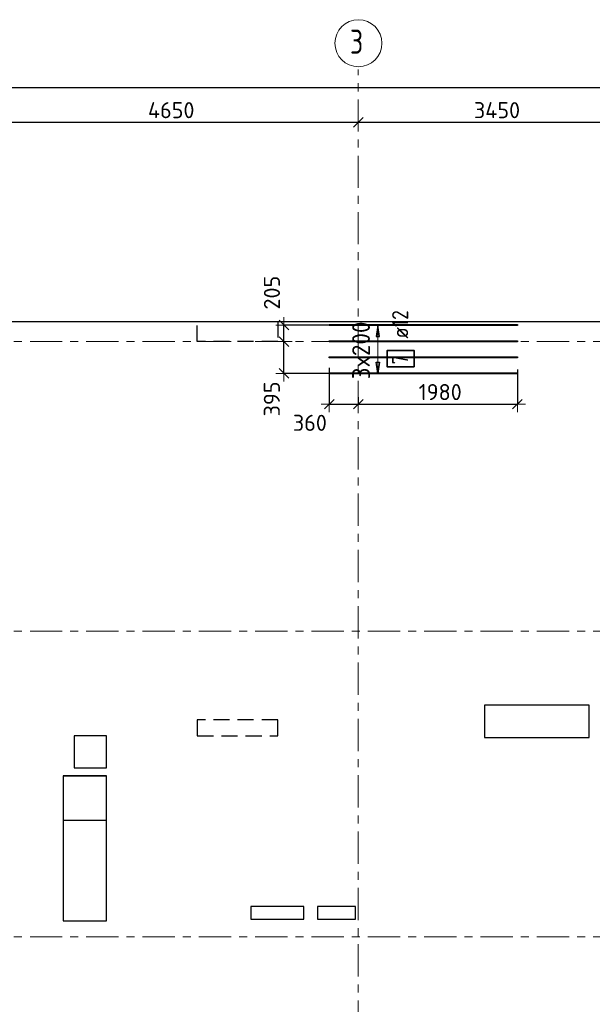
# Model space of a CAD drawing. Header units: metres. Extents: x -38 to 97, y -15 to 21.
# Tile 4 of 111: x 5 to 12, y 8 to 20. Entities that reach past the tile are written whole.
import ezdxf

# ---------------------------------------------------------------- set-up
doc = ezdxf.new("R2010")
doc.units = ezdxf.units.M
doc.header["$PDMODE"] = 65
for name, pattern in [('______11', [0.5, 0.4, -0.05, 0, -0.05]), ('______2', [0.27, 0.2, -0.07]), ('______5', [1.1, 0.8, -0.1, 0.1, -0.1])]:
    doc.linetypes.add(name, pattern=pattern)
for name, color, linetype, lineweight in [('XR$2$Осевая линия (1)', 7, '______5', 13), ('XR$2$Размерная линия (1)', 7, 'Continuous', 13), ('XR$3$Перекрытие (1)', 7, 'Continuous', 35), ('XR$3$Размерная линия (1)', 7, 'Continuous', 13), ('XR$5$Перекрытие (1)', 7, 'Continuous', 35), ('XR$5$Размерная линия (1)', 7, 'Continuous', 13)]:
    doc.layers.add(name, color=color, linetype=linetype, lineweight=lineweight)
for name, color, linetype, lineweight, true_color in [('XR$3$Арм.стержн.Доп. Арм верхн.зоны Х', 7, 'Continuous', 35, 0x8c8cff), ('XR$5$Арм.стержн.Доп. Арм верхн.зоны Х', 7, 'Continuous', 35, 0x8c8cff), ('XR$7$Стена_ бетон несущ.', 7, 'Continuous', 70, 0xb4b496)]:
    doc.layers.add(name, color=color, linetype=linetype, lineweight=lineweight, true_color=true_color)
doc.styles.add('ISOCPEUR', font='txt')
doc.dimstyles.new('DIMSTYLE_3', dxfattribs={"dimtxt": 0.2, "dimasz": 0.2, "dimexe": 0, "dimexo": 0, "dimgap": 0.1, "dimtad": 2, "dimdec": 0, "dimlfac": 1000, "dimrnd": 5, "dimzin": 12, "dimdsep": 46, "dimtxsty": 'ISOCPEUR', "dimblk1": 'ALL_ML_STRICH', "dimblk2": 'ALL_ML_STRICH', "dimsah": 1, "dimcen": 0, "dimclrd": 7, "dimclre": 256, "dimclrt": 7, "dimadec": 0, "dimazin": 0, "dimtfac": 1, "dimtdec": 0, "dimtix": 1, "dimtmove": 2, "dimatfit": 3, "dimfxl": 0, "dimtzin": 0, "dimlwd": 0, "dimlwe": -3, "dimarcsym": 0})
doc.dimstyles.new('DIMSTYLE_6', dxfattribs={"dimtxt": 0.2, "dimasz": 0.2, "dimexe": 0, "dimexo": 0, "dimgap": 0.1, "dimtad": 2, "dimdec": 0, "dimlfac": 1000, "dimrnd": 5, "dimzin": 12, "dimdsep": 46, "dimtxsty": 'ISOCPEUR', "dimblk1": 'ALL_ML_STRICH', "dimblk2": 'ALL_ML_STRICH', "dimsah": 1, "dimcen": 0, "dimclrd": 7, "dimclre": 256, "dimclrt": 7, "dimadec": 0, "dimazin": 0, "dimtfac": 1, "dimtdec": 0, "dimtix": 1, "dimtmove": 2, "dimatfit": 3, "dimfxl": 0, "dimtvp": 1.2, "dimtzin": 0, "dimlwd": 0, "dimlwe": -3, "dimarcsym": 0})
doc.dimstyles.new('DIMSTYLE_7', dxfattribs={"dimtxt": 0.2, "dimasz": 0.2, "dimexe": 0, "dimexo": 0, "dimgap": 0.1, "dimtad": 0, "dimdec": 0, "dimlfac": 1000, "dimrnd": 5, "dimzin": 12, "dimdsep": 46, "dimtxsty": 'ISOCPEUR', "dimblk1": 'ALL_ML_STRICH', "dimblk2": 'ALL_ML_STRICH', "dimsah": 1, "dimcen": 0, "dimclrd": 7, "dimclre": 256, "dimclrt": 7, "dimadec": 0, "dimazin": 0, "dimtfac": 1, "dimtdec": 0, "dimtix": 1, "dimtmove": 2, "dimatfit": 3, "dimfxl": 0, "dimtvp": 1.2, "dimtzin": 0, "dimlwd": 0, "dimlwe": -3, "dimarcsym": 0})

# ---------------------------------------------------------------- blocks, each defined once
blk = doc.blocks.new('ALL_ML_STRICH')
at = {"color": 0, "linetype": 'ByBlock', "lineweight": -2}
for p, q in [((-1, 0), (0.5, 0)), ((-0.3, -0.3), (0.3, 0.3)), ((0, -0.5), (0, 0.5))]:
    blk.add_line(p, q, dxfattribs=at)
blk = doc.blocks.new('*D11')
at = {"layer": 'DEFPOINTS', "color": 7, "linetype": 'Continuous', "lineweight": 13, "transparency": 33554687}
for p in [(0.5, 19.557), (0.5, 19.377), (61.6, 17.12)]:
    blk.add_point(p, dxfattribs=at)
at = {"layer": 'XR$2$Размерная линия (1)', "color": 9, "linetype": 'Continuous', "lineweight": -2, "true_color": 0xc7c7c7, "transparency": 33554687}
for p, q in [((0.5, 19.357), (0.5, 19.557)), ((61.6, 17.14), (61.6, 19.557))]:
    blk.add_line(p, q, dxfattribs=at)
at = {"layer": 'XR$2$Размерная линия (1)', "color": 7, "linetype": 'Continuous', "lineweight": -2, "transparency": 33554687}
blk.add_line((0.5, 19.557), (61.6, 19.557), dxfattribs=at)
at = {"layer": 'XR$2$Размерная линия (1)', "color": 7, "linetype": 'Continuous', "lineweight": 13, "transparency": 33554687, "xscale": 0.2, "yscale": 0.2, "zscale": 0.2, "rotation": 180}
blk.add_blockref('ALL_ML_STRICH', (0.5, 19.557), dxfattribs=at)
at = {"layer": 'XR$2$Размерная линия (1)', "color": 7, "linetype": 'Continuous', "lineweight": 13, "transparency": 33554687, "xscale": 0.2, "yscale": 0.2, "zscale": 0.2}
blk.add_blockref('ALL_ML_STRICH', (61.6, 19.557), dxfattribs=at)
at = {"layer": 'XR$2$Размерная линия (1)', "color": 7, "linetype": 'Continuous', "lineweight": 13, "transparency": 33554687, "insert": (31.1, 19.707), "char_height": 0.2, "width": 1, "attachment_point": 5, "style": 'ISOCPEUR'}
blk.add_mtext('\\A1;{61100}', dxfattribs=at)
blk = doc.blocks.new('*D27')
at = {"layer": 'DEFPOINTS', "color": 7, "linetype": 'Continuous', "lineweight": 13, "transparency": 33554687}
for p in [(4.5, 19.191), (4.5, 19.126), (9.15, 19.126)]:
    blk.add_point(p, dxfattribs=at)
at = {"layer": 'XR$2$Размерная линия (1)', "color": 9, "linetype": 'Continuous', "lineweight": -2, "true_color": 0xc7c7c7, "transparency": 33554687}
for p, q in [((4.5, 19.171), (4.5, 19.126)), ((9.15, 19.126), (9.15, 19.126))]:
    blk.add_line(p, q, dxfattribs=at)
at = {"layer": 'XR$2$Размерная линия (1)', "color": 7, "linetype": 'Continuous', "lineweight": -2, "transparency": 33554687}
blk.add_line((4.5, 19.126), (9.15, 19.126), dxfattribs=at)
at = {"layer": 'XR$2$Размерная линия (1)', "color": 7, "linetype": 'Continuous', "lineweight": 13, "transparency": 33554687, "xscale": 0.2, "yscale": 0.2, "zscale": 0.2, "rotation": 180}
blk.add_blockref('ALL_ML_STRICH', (4.5, 19.126), dxfattribs=at)
at = {"layer": 'XR$2$Размерная линия (1)', "color": 7, "linetype": 'Continuous', "lineweight": 13, "transparency": 33554687, "xscale": 0.2, "yscale": 0.2, "zscale": 0.2}
blk.add_blockref('ALL_ML_STRICH', (9.15, 19.126), dxfattribs=at)
at = {"layer": 'XR$2$Размерная линия (1)', "color": 7, "linetype": 'Continuous', "lineweight": 13, "transparency": 33554687, "insert": (6.825, 19.276), "char_height": 0.2, "width": 0.8, "attachment_point": 5, "style": 'ISOCPEUR'}
blk.add_mtext('\\A1;{4650}', dxfattribs=at)
blk = doc.blocks.new('*D28')
at = {"layer": 'DEFPOINTS', "color": 7, "linetype": 'Continuous', "lineweight": 13, "transparency": 33554687}
for p in [(9.15, 19.126), (9.15, 19.126), (12.6, 19.061)]:
    blk.add_point(p, dxfattribs=at)
at = {"layer": 'XR$2$Размерная линия (1)', "color": 9, "linetype": 'Continuous', "lineweight": -2, "true_color": 0xc7c7c7, "transparency": 33554687}
for p, q in [((9.15, 19.126), (9.15, 19.126)), ((12.6, 19.081), (12.6, 19.126))]:
    blk.add_line(p, q, dxfattribs=at)
at = {"layer": 'XR$2$Размерная линия (1)', "color": 7, "linetype": 'Continuous', "lineweight": -2, "transparency": 33554687}
blk.add_line((9.15, 19.126), (12.6, 19.126), dxfattribs=at)
at = {"layer": 'XR$2$Размерная линия (1)', "color": 7, "linetype": 'Continuous', "lineweight": 13, "transparency": 33554687, "xscale": 0.2, "yscale": 0.2, "zscale": 0.2, "rotation": 180}
blk.add_blockref('ALL_ML_STRICH', (9.15, 19.126), dxfattribs=at)
at = {"layer": 'XR$2$Размерная линия (1)', "color": 7, "linetype": 'Continuous', "lineweight": 13, "transparency": 33554687, "xscale": 0.2, "yscale": 0.2, "zscale": 0.2}
blk.add_blockref('ALL_ML_STRICH', (12.6, 19.126), dxfattribs=at)
at = {"layer": 'XR$2$Размерная линия (1)', "color": 7, "linetype": 'Continuous', "lineweight": 13, "transparency": 33554687, "insert": (10.875, 19.276), "char_height": 0.2, "width": 0.8, "attachment_point": 5, "style": 'ISOCPEUR'}
blk.add_mtext('\\A1;{3450}', dxfattribs=at)
blk = doc.blocks.new('*D39')
at = {"layer": 'DEFPOINTS', "color": 7, "linetype": 'Continuous', "lineweight": 13, "transparency": 33554687}
for p in [(8.633, 16.4), (8.227, 16.004), (8.889, 16.004)]:
    blk.add_point(p, dxfattribs=at)
at = {"layer": 'XR$3$Размерная линия (1)', "color": 9, "linetype": 'Continuous', "lineweight": -2, "true_color": 0xc7c7c7, "transparency": 33554687}
for p, q in [((8.227, 16.4), (8.227, 16.4)), ((8.869, 16.004), (8.227, 16.004))]:
    blk.add_line(p, q, dxfattribs=at)
at = {"layer": 'XR$3$Размерная линия (1)', "color": 7, "linetype": 'Continuous', "lineweight": -2, "transparency": 33554687}
blk.add_line((8.227, 16.004), (8.227, 16.4), dxfattribs=at)
at = {"layer": 'XR$3$Размерная линия (1)', "color": 7, "linetype": 'Continuous', "lineweight": 13, "transparency": 33554687, "xscale": 0.2, "yscale": 0.2, "zscale": 0.2}
for p, rotation in [((8.227, 16.4), 90), ((8.227, 16.004), 270)]:
    blk.add_blockref('ALL_ML_STRICH', p, dxfattribs=dict(at, rotation=rotation))
at = {"layer": 'XR$3$Размерная линия (1)', "color": 7, "linetype": 'Continuous', "lineweight": 13, "transparency": 33554687, "insert": (8.076, 15.687), "char_height": 0.2, "width": 0.6, "attachment_point": 5, "rotation": 90, "style": 'ISOCPEUR'}
blk.add_mtext('\\A1;{395}', dxfattribs=at)
blk = doc.blocks.new('*D40')
at = {"layer": 'DEFPOINTS', "color": 7, "linetype": 'Continuous', "lineweight": 13, "transparency": 33554687}
for p in [(8.828, 16.604), (8.227, 16.4), (8.633, 16.4)]:
    blk.add_point(p, dxfattribs=at)
at = {"layer": 'XR$3$Размерная линия (1)', "color": 9, "linetype": 'Continuous', "lineweight": -2, "true_color": 0xc7c7c7, "transparency": 33554687}
for p, q in [((8.808, 16.604), (8.227, 16.604)), ((8.227, 16.4), (8.227, 16.4))]:
    blk.add_line(p, q, dxfattribs=at)
at = {"layer": 'XR$3$Размерная линия (1)', "color": 7, "linetype": 'Continuous', "lineweight": -2, "transparency": 33554687}
blk.add_line((8.227, 16.4), (8.227, 16.604), dxfattribs=at)
at = {"layer": 'XR$3$Размерная линия (1)', "color": 7, "linetype": 'Continuous', "lineweight": 13, "transparency": 33554687, "xscale": 0.2, "yscale": 0.2, "zscale": 0.2}
for p, rotation in [((8.227, 16.604), 90), ((8.227, 16.4), 270)]:
    blk.add_blockref('ALL_ML_STRICH', p, dxfattribs=dict(at, rotation=rotation))
at = {"layer": 'XR$3$Размерная линия (1)', "color": 7, "linetype": 'Continuous', "lineweight": 13, "transparency": 33554687, "insert": (8.077, 17.008), "char_height": 0.2, "width": 0.6, "attachment_point": 5, "rotation": 90, "style": 'ISOCPEUR'}
blk.add_mtext('\\A1;{205}', dxfattribs=at)
blk = doc.blocks.new('*D41')
at = {"layer": 'DEFPOINTS', "color": 7, "linetype": 'Continuous', "lineweight": 13, "transparency": 33554687}
for p in [(8.789, 16.095), (9.15, 15.729), (8.789, 15.622)]:
    blk.add_point(p, dxfattribs=at)
at = {"layer": 'XR$3$Размерная линия (1)', "color": 9, "linetype": 'Continuous', "lineweight": -2, "true_color": 0xc7c7c7, "transparency": 33554687}
for p, q in [((8.789, 16.075), (8.789, 15.622)), ((9.15, 15.709), (9.15, 15.622))]:
    blk.add_line(p, q, dxfattribs=at)
at = {"layer": 'XR$3$Размерная линия (1)', "color": 7, "linetype": 'Continuous', "lineweight": -2, "transparency": 33554687}
blk.add_line((8.789, 15.622), (9.15, 15.622), dxfattribs=at)
at = {"layer": 'XR$3$Размерная линия (1)', "color": 7, "linetype": 'Continuous', "lineweight": 13, "transparency": 33554687, "xscale": 0.2, "yscale": 0.2, "zscale": 0.2, "rotation": 180}
blk.add_blockref('ALL_ML_STRICH', (8.789, 15.622), dxfattribs=at)
at = {"layer": 'XR$3$Размерная линия (1)', "color": 7, "linetype": 'Continuous', "lineweight": 13, "transparency": 33554687, "xscale": 0.2, "yscale": 0.2, "zscale": 0.2}
blk.add_blockref('ALL_ML_STRICH', (9.15, 15.622), dxfattribs=at)
at = {"layer": 'XR$3$Размерная линия (1)', "color": 7, "linetype": 'Continuous', "lineweight": 13, "transparency": 33554687, "insert": (8.549, 15.39), "char_height": 0.2, "width": 0.6, "attachment_point": 5, "style": 'ISOCPEUR'}
blk.add_mtext('\\A1;{360}', dxfattribs=at)
blk = doc.blocks.new('*D42')
at = {"layer": 'DEFPOINTS', "color": 7, "linetype": 'Continuous', "lineweight": 13, "transparency": 33554687}
for p in [(11.129, 16.074), (9.15, 15.729), (9.15, 15.622)]:
    blk.add_point(p, dxfattribs=at)
at = {"layer": 'XR$3$Размерная линия (1)', "color": 9, "linetype": 'Continuous', "lineweight": -2, "true_color": 0xc7c7c7, "transparency": 33554687}
for p, q in [((11.129, 16.054), (11.129, 15.622)), ((9.15, 15.709), (9.15, 15.622))]:
    blk.add_line(p, q, dxfattribs=at)
at = {"layer": 'XR$3$Размерная линия (1)', "color": 7, "linetype": 'Continuous', "lineweight": -2, "transparency": 33554687}
blk.add_line((9.15, 15.622), (11.129, 15.622), dxfattribs=at)
at = {"layer": 'XR$3$Размерная линия (1)', "color": 7, "linetype": 'Continuous', "lineweight": 13, "transparency": 33554687, "xscale": 0.2, "yscale": 0.2, "zscale": 0.2, "rotation": 180}
blk.add_blockref('ALL_ML_STRICH', (9.15, 15.622), dxfattribs=at)
at = {"layer": 'XR$3$Размерная линия (1)', "color": 7, "linetype": 'Continuous', "lineweight": 13, "transparency": 33554687, "xscale": 0.2, "yscale": 0.2, "zscale": 0.2}
blk.add_blockref('ALL_ML_STRICH', (11.129, 15.622), dxfattribs=at)
at = {"layer": 'XR$3$Размерная линия (1)', "color": 7, "linetype": 'Continuous', "lineweight": 13, "transparency": 33554687, "insert": (10.169, 15.772), "char_height": 0.2, "width": 0.8, "attachment_point": 5, "style": 'ISOCPEUR'}
blk.add_mtext('\\A1;{1980}', dxfattribs=at)
blk = doc.blocks.new('*D336')
at = {"layer": 'DEFPOINTS', "color": 7, "linetype": 'Continuous', "lineweight": 13, "transparency": 33554687}
for p in [(8.633, 16.4), (8.227, 16.004), (8.889, 16.004)]:
    blk.add_point(p, dxfattribs=at)
at = {"layer": 'XR$5$Размерная линия (1)', "color": 9, "linetype": 'Continuous', "lineweight": -2, "true_color": 0xc7c7c7, "transparency": 33554687}
for p, q in [((8.227, 16.4), (8.227, 16.4)), ((8.869, 16.004), (8.227, 16.004))]:
    blk.add_line(p, q, dxfattribs=at)
at = {"layer": 'XR$5$Размерная линия (1)', "color": 7, "linetype": 'Continuous', "lineweight": -2, "transparency": 33554687}
blk.add_line((8.227, 16.004), (8.227, 16.4), dxfattribs=at)
at = {"layer": 'XR$5$Размерная линия (1)', "color": 7, "linetype": 'Continuous', "lineweight": 13, "transparency": 33554687, "xscale": 0.2, "yscale": 0.2, "zscale": 0.2}
for p, rotation in [((8.227, 16.4), 90), ((8.227, 16.004), 270)]:
    blk.add_blockref('ALL_ML_STRICH', p, dxfattribs=dict(at, rotation=rotation))
at = {"layer": 'XR$5$Размерная линия (1)', "color": 7, "linetype": 'Continuous', "lineweight": 13, "transparency": 33554687, "insert": (8.076, 15.687), "char_height": 0.2, "width": 0.6, "attachment_point": 5, "rotation": 90, "style": 'ISOCPEUR'}
blk.add_mtext('\\A1;{395}', dxfattribs=at)
blk = doc.blocks.new('*D337')
at = {"layer": 'DEFPOINTS', "color": 7, "linetype": 'Continuous', "lineweight": 13, "transparency": 33554687}
for p in [(8.828, 16.604), (8.227, 16.4), (8.633, 16.4)]:
    blk.add_point(p, dxfattribs=at)
at = {"layer": 'XR$5$Размерная линия (1)', "color": 9, "linetype": 'Continuous', "lineweight": -2, "true_color": 0xc7c7c7, "transparency": 33554687}
for p, q in [((8.808, 16.604), (8.227, 16.604)), ((8.227, 16.4), (8.227, 16.4))]:
    blk.add_line(p, q, dxfattribs=at)
at = {"layer": 'XR$5$Размерная линия (1)', "color": 7, "linetype": 'Continuous', "lineweight": -2, "transparency": 33554687}
blk.add_line((8.227, 16.4), (8.227, 16.604), dxfattribs=at)
at = {"layer": 'XR$5$Размерная линия (1)', "color": 7, "linetype": 'Continuous', "lineweight": 13, "transparency": 33554687, "xscale": 0.2, "yscale": 0.2, "zscale": 0.2}
for p, rotation in [((8.227, 16.604), 90), ((8.227, 16.4), 270)]:
    blk.add_blockref('ALL_ML_STRICH', p, dxfattribs=dict(at, rotation=rotation))
at = {"layer": 'XR$5$Размерная линия (1)', "color": 7, "linetype": 'Continuous', "lineweight": 13, "transparency": 33554687, "insert": (8.077, 17.008), "char_height": 0.2, "width": 0.6, "attachment_point": 5, "rotation": 90, "style": 'ISOCPEUR'}
blk.add_mtext('\\A1;{205}', dxfattribs=at)
blk = doc.blocks.new('*D338')
at = {"layer": 'DEFPOINTS', "color": 7, "linetype": 'Continuous', "lineweight": 13, "transparency": 33554687}
for p in [(8.789, 16.095), (9.15, 15.729), (8.789, 15.622)]:
    blk.add_point(p, dxfattribs=at)
at = {"layer": 'XR$5$Размерная линия (1)', "color": 9, "linetype": 'Continuous', "lineweight": -2, "true_color": 0xc7c7c7, "transparency": 33554687}
for p, q in [((8.789, 16.075), (8.789, 15.622)), ((9.15, 15.709), (9.15, 15.622))]:
    blk.add_line(p, q, dxfattribs=at)
at = {"layer": 'XR$5$Размерная линия (1)', "color": 7, "linetype": 'Continuous', "lineweight": -2, "transparency": 33554687}
blk.add_line((8.789, 15.622), (9.15, 15.622), dxfattribs=at)
at = {"layer": 'XR$5$Размерная линия (1)', "color": 7, "linetype": 'Continuous', "lineweight": 13, "transparency": 33554687, "xscale": 0.2, "yscale": 0.2, "zscale": 0.2, "rotation": 180}
blk.add_blockref('ALL_ML_STRICH', (8.789, 15.622), dxfattribs=at)
at = {"layer": 'XR$5$Размерная линия (1)', "color": 7, "linetype": 'Continuous', "lineweight": 13, "transparency": 33554687, "xscale": 0.2, "yscale": 0.2, "zscale": 0.2}
blk.add_blockref('ALL_ML_STRICH', (9.15, 15.622), dxfattribs=at)
at = {"layer": 'XR$5$Размерная линия (1)', "color": 7, "linetype": 'Continuous', "lineweight": 13, "transparency": 33554687, "insert": (8.549, 15.39), "char_height": 0.2, "width": 0.6, "attachment_point": 5, "style": 'ISOCPEUR'}
blk.add_mtext('\\A1;{360}', dxfattribs=at)
blk = doc.blocks.new('*D339')
at = {"layer": 'DEFPOINTS', "color": 7, "linetype": 'Continuous', "lineweight": 13, "transparency": 33554687}
for p in [(11.129, 16.074), (9.15, 15.729), (9.15, 15.622)]:
    blk.add_point(p, dxfattribs=at)
at = {"layer": 'XR$5$Размерная линия (1)', "color": 9, "linetype": 'Continuous', "lineweight": -2, "true_color": 0xc7c7c7, "transparency": 33554687}
for p, q in [((11.129, 16.054), (11.129, 15.622)), ((9.15, 15.709), (9.15, 15.622))]:
    blk.add_line(p, q, dxfattribs=at)
at = {"layer": 'XR$5$Размерная линия (1)', "color": 7, "linetype": 'Continuous', "lineweight": -2, "transparency": 33554687}
blk.add_line((9.15, 15.622), (11.129, 15.622), dxfattribs=at)
at = {"layer": 'XR$5$Размерная линия (1)', "color": 7, "linetype": 'Continuous', "lineweight": 13, "transparency": 33554687, "xscale": 0.2, "yscale": 0.2, "zscale": 0.2, "rotation": 180}
blk.add_blockref('ALL_ML_STRICH', (9.15, 15.622), dxfattribs=at)
at = {"layer": 'XR$5$Размерная линия (1)', "color": 7, "linetype": 'Continuous', "lineweight": 13, "transparency": 33554687, "xscale": 0.2, "yscale": 0.2, "zscale": 0.2}
blk.add_blockref('ALL_ML_STRICH', (11.129, 15.622), dxfattribs=at)
at = {"layer": 'XR$5$Размерная линия (1)', "color": 7, "linetype": 'Continuous', "lineweight": 13, "transparency": 33554687, "insert": (10.169, 15.772), "char_height": 0.2, "width": 0.8, "attachment_point": 5, "style": 'ISOCPEUR'}
blk.add_mtext('\\A1;{1980}', dxfattribs=at)

msp = doc.modelspace()

# ---------------------------------------------------------------- linework, layer by layer
at = {"layer": 'XR$2$Осевая линия (1)', "color": 253, "linetype": '______11', "lineweight": 13, "true_color": 0xa0a0a0, "transparency": 33554687}
for p, q in [((9.15, -3.39), (9.15, 19.78)), ((-2.63, 16.4), (62.6, 16.4)), ((-2.63, 12.8), (62.6, 12.8)), ((-2.63, 9), (62.6, 9))]:
    msp.add_line(p, q, dxfattribs=at)
at = {"layer": 'XR$2$Осевая линия (1)', "color": 7, "linetype": 'Continuous', "lineweight": 13, "transparency": 33554687}
msp.add_circle((9.1524, 20.1081), 0.2924, dxfattribs=at)
at = {"layer": 'XR$3$Арм.стержн.Доп. Арм верхн.зоны Х', "color": 253, "linetype": 'Continuous', "lineweight": -3, "true_color": 0xa0a0a0, "transparency": 33554687}
for p, q in [((9.395, 16.6044), (9.295, 16.6044)), ((9.395, 16.6044), (9.495, 16.6044)), ((9.395, 16.0044), (9.295, 16.0044)), ((9.395, 16.0044), (9.495, 16.0044))]:
    msp.add_line(p, q, dxfattribs=at)
at = {"layer": 'XR$3$Арм.стержн.Доп. Арм верхн.зоны Х', "color": 7, "linetype": 'Continuous', "lineweight": 25, "transparency": 33554687}
for p, q in [((9.395, 16.6044), (9.375, 16.4644)), ((9.415, 16.4644), (9.395, 16.6044)), ((9.375, 16.4644), (9.415, 16.4644)), ((9.395, 16.0044), (9.375, 16.1444)), ((9.375, 16.1444), (9.415, 16.1444)), ((9.415, 16.1444), (9.395, 16.0044))]:
    msp.add_line(p, q, dxfattribs=at)
at = {"layer": 'XR$3$Арм.стержн.Доп. Арм верхн.зоны Х', "color": 7, "linetype": 'Continuous', "lineweight": 13, "transparency": 33554687}
for p, q in [((9.395, 16.6044), (9.395, 16.6044)), ((9.395, 16.0044), (9.395, 16.6044)), ((9.395, 16.0044), (9.395, 16.0044))]:
    msp.add_line(p, q, dxfattribs=at)
at = {"layer": 'XR$3$Арм.стержн.Доп. Арм верхн.зоны Х', "color": 34, "linetype": 'Continuous', "lineweight": 25, "transparency": 33554687}
for points in [[(11.1286, 16.5984), (8.7886, 16.5984), (8.7886, 16.6104), (11.1286, 16.6104), (11.1286, 16.5984)], [(11.1286, 16.3984), (8.7886, 16.3984), (8.7886, 16.4104), (11.1286, 16.4104), (11.1286, 16.3984)], [(11.1286, 16.1984), (8.7886, 16.1984), (8.7886, 16.2104), (11.1286, 16.2104), (11.1286, 16.1984)], [(11.1286, 15.9984), (8.7886, 15.9984), (8.7886, 16.0104), (11.1286, 16.0104), (11.1286, 15.9984)]]:
    msp.add_lwpolyline(points, dxfattribs=at)
at = {"layer": 'XR$3$Арм.стержн.Доп. Арм верхн.зоны Х', "color": 7, "linetype": 'Continuous', "lineweight": 35, "transparency": 33554687}
msp.add_lwpolyline([(9.8447, 16.0843), (9.8447, 16.291), (9.5114, 16.291), (9.5114, 16.0843), (9.8447, 16.0843)], dxfattribs=at)
at = {"layer": 'XR$3$Перекрытие (1)', "color": 7, "linetype": 'Continuous', "lineweight": 25, "transparency": 33554687}
for p, q in [((0.25, 16.6502), (19.08, 16.6502)), ((5.6203, 11.5002), (5.6203, 11.1002)), ((6.0203, 11.5002), (5.6203, 11.5002)), ((6.0203, 11.1002), (6.0203, 11.5002)), ((5.6203, 11.1002), (6.0203, 11.1002)), ((5.4806, 11.0006), (5.4806, 10.4506)), ((6.0206, 11.0006), (5.4806, 11.0006)), ((6.0206, 10.4506), (6.0206, 11.0006)), ((5.4806, 10.4506), (6.0206, 10.4506)), ((7.8156, 9.3795), (7.8156, 9.2195)), ((8.4756, 9.3795), (7.8156, 9.3795)), ((8.4756, 9.2195), (8.4756, 9.3795)), ((8.6449, 9.3795), (8.6449, 9.2195)), ((9.1149, 9.3795), (8.6449, 9.3795)), ((9.1149, 9.2195), (9.1149, 9.3795)), ((7.8156, 9.2195), (8.4756, 9.2195)), ((8.6449, 9.2195), (9.1149, 9.2195))]:
    msp.add_line(p, q, dxfattribs=at)
at = {"layer": 'XR$5$Арм.стержн.Доп. Арм верхн.зоны Х', "color": 253, "linetype": 'Continuous', "lineweight": -3, "true_color": 0xa0a0a0, "transparency": 33554687}
for p, q in [((9.395, 16.6044), (9.295, 16.6044)), ((9.395, 16.6044), (9.495, 16.6044)), ((9.395, 16.0044), (9.295, 16.0044)), ((9.395, 16.0044), (9.495, 16.0044))]:
    msp.add_line(p, q, dxfattribs=at)
at = {"layer": 'XR$5$Арм.стержн.Доп. Арм верхн.зоны Х', "color": 7, "linetype": 'Continuous', "lineweight": 25, "transparency": 33554687}
for p, q in [((9.395, 16.6044), (9.375, 16.4644)), ((9.415, 16.4644), (9.395, 16.6044)), ((9.375, 16.4644), (9.415, 16.4644)), ((9.395, 16.0044), (9.375, 16.1444)), ((9.375, 16.1444), (9.415, 16.1444)), ((9.415, 16.1444), (9.395, 16.0044))]:
    msp.add_line(p, q, dxfattribs=at)
at = {"layer": 'XR$5$Арм.стержн.Доп. Арм верхн.зоны Х', "color": 7, "linetype": 'Continuous', "lineweight": 13, "transparency": 33554687}
for p, q in [((9.395, 16.6044), (9.395, 16.6044)), ((9.395, 16.0044), (9.395, 16.6044)), ((9.395, 16.0044), (9.395, 16.0044))]:
    msp.add_line(p, q, dxfattribs=at)
at = {"layer": 'XR$5$Арм.стержн.Доп. Арм верхн.зоны Х', "color": 34, "linetype": 'Continuous', "lineweight": 25, "transparency": 33554687}
for points in [[(11.1286, 16.5984), (8.7886, 16.5984), (8.7886, 16.6104), (11.1286, 16.6104), (11.1286, 16.5984)], [(11.1286, 16.3984), (8.7886, 16.3984), (8.7886, 16.4104), (11.1286, 16.4104), (11.1286, 16.3984)], [(11.1286, 16.1984), (8.7886, 16.1984), (8.7886, 16.2104), (11.1286, 16.2104), (11.1286, 16.1984)], [(11.1286, 15.9984), (8.7886, 15.9984), (8.7886, 16.0104), (11.1286, 16.0104), (11.1286, 15.9984)]]:
    msp.add_lwpolyline(points, dxfattribs=at)
at = {"layer": 'XR$5$Арм.стержн.Доп. Арм верхн.зоны Х', "color": 7, "linetype": 'Continuous', "lineweight": 35, "transparency": 33554687}
msp.add_lwpolyline([(9.8447, 16.0843), (9.8447, 16.291), (9.5114, 16.291), (9.5114, 16.0843), (9.8447, 16.0843)], dxfattribs=at)
at = {"layer": 'XR$5$Перекрытие (1)', "color": 7, "linetype": 'Continuous', "lineweight": 25, "transparency": 33554687}
for p, q in [((0.25, 16.6502), (19.08, 16.6502)), ((10.7194, 11.8802), (10.7194, 11.4802)), ((12.0194, 11.8802), (10.7194, 11.8802)), ((12.0194, 11.4802), (12.0194, 11.8802)), ((5.6203, 11.5002), (5.6203, 11.1002)), ((6.0203, 11.5002), (5.6203, 11.5002)), ((6.0203, 11.1002), (6.0203, 11.5002)), ((10.7194, 11.4802), (12.0194, 11.4802)), ((5.6203, 11.1002), (6.0203, 11.1002)), ((5.4806, 11.0007), (5.4806, 9.2007)), ((6.0206, 11.0007), (5.4806, 11.0007)), ((6.0206, 9.2007), (6.0206, 11.0007)), ((7.8156, 9.3795), (7.8156, 9.2195)), ((8.4756, 9.3795), (7.8156, 9.3795)), ((8.4756, 9.2195), (8.4756, 9.3795)), ((8.6449, 9.3795), (8.6449, 9.2195)), ((9.1149, 9.3795), (8.6449, 9.3795)), ((9.1149, 9.2195), (9.1149, 9.3795)), ((5.4806, 9.2007), (6.0206, 9.2007)), ((7.8156, 9.2195), (8.4756, 9.2195)), ((8.6449, 9.2195), (9.1149, 9.2195))]:
    msp.add_line(p, q, dxfattribs=at)
at = {"layer": 'XR$7$Стена_ бетон несущ.', "color": 253, "linetype": '______2', "lineweight": -3, "true_color": 0xa0a0a0, "transparency": 33554687}
for p, q in [((8.1499, 11.7), (7.1499, 11.7)), ((7.1499, 11.7), (7.1499, 11.5)), ((8.1499, 11.5), (8.1499, 11.7)), ((7.1499, 11.5), (8.1499, 11.5))]:
    msp.add_line(p, q, dxfattribs=at)
msp.add_lwpolyline([(7.1499, 16.65), (8.1499, 16.65), (8.1499, 16.4), (7.1499, 16.4), (7.1499, 16.65)], close=True, dxfattribs=at)

# ---------------------------------------------------------------- texts
at = {"layer": 'XR$2$Осевая линия (1)', "color": 7, "linetype": 'Continuous', "lineweight": 13, "transparency": 33554687, "insert": (9.0474, 19.9776), "char_height": 0.3, "width": 0.326407, "attachment_point": 7, "style": 'ISOCPEUR'}
msp.add_mtext('\\W0.78;3', dxfattribs=at)
at = {"layer": 'XR$3$Арм.стержн.Доп. Арм верхн.зоны Х', "color": 7, "linetype": 'Continuous', "lineweight": 25, "transparency": 33554687, "char_height": 0.2, "attachment_point": 7, "rotation": 90, "style": 'ISOCPEUR'}
for s, insert, width in [('\\W0.89; ø12 ', (9.7714, 16.3243), 0.749105), ('\\W0.78;7', (9.7714, 16.1177), 0.217605)]:
    msp.add_mtext(s, dxfattribs=dict(at, insert=insert, width=width))
at = {"layer": 'XR$3$Арм.стержн.Доп. Арм верхн.зоны Х', "color": 7, "linetype": 'Continuous', "lineweight": 13, "transparency": 33554687, "insert": (9.295, 15.9304), "char_height": 0.22, "width": 0.873359, "attachment_point": 7, "rotation": 90, "style": 'ISOCPEUR'}
msp.add_mtext('\\W0.95;3x200', dxfattribs=at)
at = {"layer": 'XR$5$Арм.стержн.Доп. Арм верхн.зоны Х', "color": 7, "linetype": 'Continuous', "lineweight": 25, "transparency": 33554687, "char_height": 0.2, "attachment_point": 7, "rotation": 90, "style": 'ISOCPEUR'}
for s, insert, width in [('\\W0.89; ø12 ', (9.7714, 16.3243), 0.749105), ('\\W0.78;7', (9.7714, 16.1177), 0.217605)]:
    msp.add_mtext(s, dxfattribs=dict(at, insert=insert, width=width))
at = {"layer": 'XR$5$Арм.стержн.Доп. Арм верхн.зоны Х', "color": 7, "linetype": 'Continuous', "lineweight": 13, "transparency": 33554687, "insert": (9.295, 15.9304), "char_height": 0.22, "width": 0.873359, "attachment_point": 7, "rotation": 90, "style": 'ISOCPEUR'}
msp.add_mtext('\\W0.95;3x200', dxfattribs=at)

# ---------------------------------------------------------------- dimensions: what is measured, and where the dimension line sits
at = {"layer": 'XR$2$Размерная линия (1)', "color": 7, "linetype": 'Continuous', "lineweight": 13, "transparency": 33554687}
for base, p1, p2, picture, middle in [((61.6, 19.5574), (0.5, 19.3568), (61.6, 17.1397), '*D11', (31.1, 19.7074)), ((9.15, 19.1261), (4.5, 19.1712), (9.15, 19.1261), '*D27', (6.825, 19.2761)), ((12.6, 19.1261), (9.15, 19.1261), (12.6, 19.0812), '*D28', (10.875, 19.2761))]:
    dim = msp.add_linear_dim(base=base, p1=p1, p2=p2, dimstyle='DIMSTYLE_3', override={"dimpost": '<>', "dimclrd": 7, "dimclre": 9, "dimclrt": 7, "dimlwd": 0, "dimlwe": 65533}, dxfattribs=at)
    dim.commit()
    dim.dimension.update_dxf_attribs({"geometry": picture, "text_midpoint": middle, "dimtype": 160})
at = {"layer": 'XR$3$Размерная линия (1)', "color": 7, "linetype": 'Continuous', "lineweight": 13, "transparency": 33554687}
for base, p1, p2, picture, middle in [((8.2275, 16.6044), (8.2275, 16.4), (8.8081, 16.6044), '*D40', (8.0771, 17.0084)), ((8.2275, 16.4), (8.869, 16.0044), (8.2275, 16.4), '*D39', (8.0755, 15.6875))]:
    dim = msp.add_linear_dim(base=base, p1=p1, p2=p2, angle=90, dimstyle='DIMSTYLE_6', override={"dimpost": '<>', "dimclrd": 7, "dimclre": 9, "dimclrt": 7, "dimlwd": 0, "dimlwe": 65533}, dxfattribs=at)
    dim.commit()
    dim.dimension.update_dxf_attribs({"geometry": picture, "text_midpoint": middle, "dimtype": 160})
for base, p1, p2, dimstyle, picture, middle in [((9.15, 15.6222), (8.7886, 16.0747), (9.15, 15.7089), 'DIMSTYLE_7', '*D41', (8.5487, 15.3897)), ((11.1286, 15.6222), (9.15, 15.7089), (11.1286, 16.0542), 'DIMSTYLE_3', '*D42', (10.1693, 15.7722))]:
    dim = msp.add_linear_dim(base=base, p1=p1, p2=p2, dimstyle=dimstyle, override={"dimpost": '<>', "dimclrd": 7, "dimclre": 9, "dimclrt": 7, "dimlwd": 0, "dimlwe": 65533}, dxfattribs=at)
    dim.commit()
    dim.dimension.update_dxf_attribs({"geometry": picture, "text_midpoint": middle, "dimtype": 160})
at = {"layer": 'XR$5$Размерная линия (1)', "color": 7, "linetype": 'Continuous', "lineweight": 13, "transparency": 33554687}
for base, p1, p2, picture, middle in [((8.2275, 16.6044), (8.2275, 16.4), (8.8081, 16.6044), '*D337', (8.0771, 17.0084)), ((8.2275, 16.4), (8.869, 16.0044), (8.2275, 16.4), '*D336', (8.0755, 15.6875))]:
    dim = msp.add_linear_dim(base=base, p1=p1, p2=p2, angle=90, dimstyle='DIMSTYLE_6', override={"dimpost": '<>', "dimclrd": 7, "dimclre": 9, "dimclrt": 7, "dimlwd": 0, "dimlwe": 65533}, dxfattribs=at)
    dim.commit()
    dim.dimension.update_dxf_attribs({"geometry": picture, "text_midpoint": middle, "dimtype": 160})
for base, p1, p2, dimstyle, picture, middle in [((9.15, 15.6222), (8.7886, 16.0747), (9.15, 15.7089), 'DIMSTYLE_7', '*D338', (8.5487, 15.3897)), ((11.1286, 15.6222), (9.15, 15.7089), (11.1286, 16.0542), 'DIMSTYLE_3', '*D339', (10.1693, 15.7722))]:
    dim = msp.add_linear_dim(base=base, p1=p1, p2=p2, dimstyle=dimstyle, override={"dimpost": '<>', "dimclrd": 7, "dimclre": 9, "dimclrt": 7, "dimlwd": 0, "dimlwe": 65533}, dxfattribs=at)
    dim.commit()
    dim.dimension.update_dxf_attribs({"geometry": picture, "text_midpoint": middle, "dimtype": 160})

doc.saveas('drawing.dxf')
